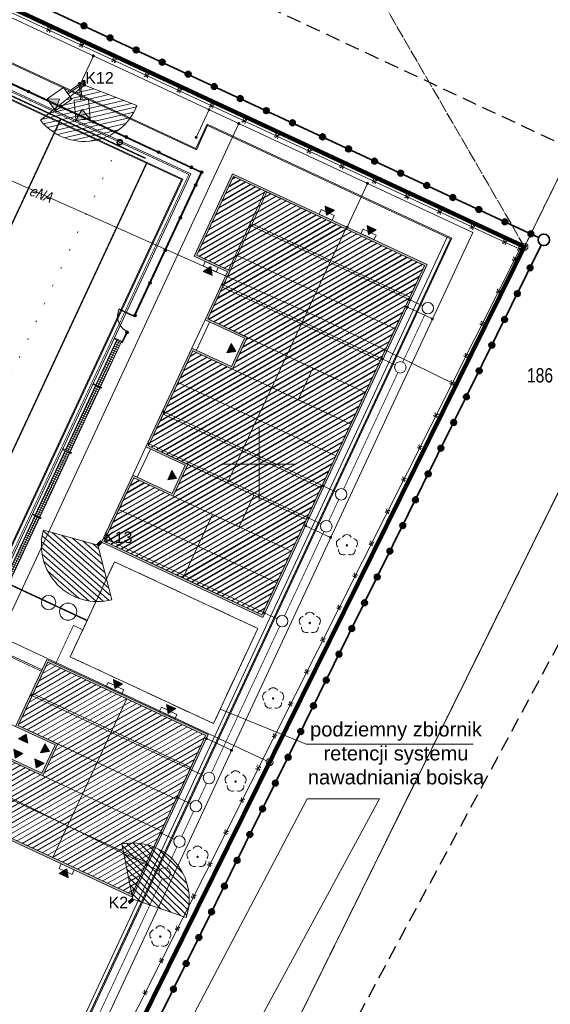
# Model space of a CAD drawing. Header units: millimetres. Extents: x -1269 to 2805, y -3872 to -312.
# Tile 6 of 19: x -1050 to -1013, y -3782 to -3714. Entities that reach past the tile are written whole.
import ezdxf
from ezdxf.enums import TextEntityAlignment as Align

# ---------------------------------------------------------------- set-up
doc = ezdxf.new("R2010")
doc.units = ezdxf.units.MM
for name, pattern in [('BORDER2', [22.225, 6.35, -3.175, 6.35, -3.175, 0, -3.175]), ('DOT', [6.35, 0, -6.35]), ('HIDDEN', [9.525, 6.35, -3.175]), ('L_0_04', [1.5, 1, -0.5]), ('L_0_45', [0.5, 0.25, -0.25]), ('L_0_52', [1, 0.75, -0.25])]:
    doc.linetypes.add(name, pattern=pattern)
doc.layers.get('0').update_dxf_attribs({"lineweight": 5})
for name, color, linetype, lineweight in [('A_boisko piłkochwyty', 62, 'Continuous', 5), ('A_boisko reflektory', 74, 'Continuous', 5), ('A_chodnik', 132, 'Continuous', 5), ('A_granica obszaru opracowania', 5, 'Continuous', 5), ('A_hidden', 132, 'HIDDEN', 5), ('A_kamery', 23, 'Continuous', 5), ('A_mapa vector', 253, 'Continuous', 5), ('A_obiekty kontenery', 152, 'Continuous', 5), ('A_obiekty kontenery opisy', 142, 'Continuous', 5), ('A_ogrodzenie 1_2m', 24, 'Continuous', 5), ('A_ogrodzenie 2_4m', 45, 'Continuous', 5), ('A_opisy', 13, 'Continuous', 5), ('A_pzt granica działki', 1, 'BORDER2', 5), ('A_wyposażenie kanalizacja', 32, 'Continuous', 5), ('A_zjazd z drogi', 7, 'Continuous', 5), ('IE_nn', 240, 'Continuous', 5), ('S-drenaż', 70, 'Continuous', 5), ('S-kd', 230, 'Continuous', 5), ('S-ks', 12, 'Continuous', 5), ('Z_UWAGI INSTALACJE WODNE', 4, 'Continuous', 5)]:
    doc.layers.add(name, color=color, linetype=linetype, lineweight=lineweight)
doc.styles.add('Arial', font='Arial.ttf')
doc.styles.get("Standard").update_dxf_attribs({"font": 'arial.ttf'})

# ---------------------------------------------------------------- blocks, each defined once
blk = doc.blocks.new('zw$9027')
at = {"layer": 'A_kamery'}
h = blk.add_hatch(dxfattribs=at)
h.set_pattern_fill('ANSI31', color=30, scale=0.1, angle=75)
h.set_pattern_definition([(120, (-454.74393, -175.43134), (-0.27496307, -0.15875), [])])
h.paths.add_polyline_path([(3.237, -2.217, 0.57735), (0.302, 3.912), (0, 0)])
at = {"layer": 'A_kamery', "color": 30}
for p, q in [((0.302, 3.912), (0, 0)), ((0, 0), (3.237, -2.217))]:
    blk.add_line(p, q, dxfattribs=at)
blk.add_lwpolyline([(0.036, -0.075), (-0.27, -0.221), (-0.341, -0.072), (-0.036, 0.075)], close=True, dxfattribs=at)
blk.add_arc((0, 0), 3.923, 325.58603, 85.58603, dxfattribs=at)
blk.add_solid([(-0.036, 0.075), (0.036, -0.075), (-0.341, -0.072), (-0.27, -0.221)], dxfattribs=at)
blk = doc.blocks.new('L_0_02_1')
at = {"color": 0}
blk.add_point((0, 0), dxfattribs=at)
blk = doc.blocks.new('L_0_02_2')
at = {"color": 0}
blk.add_point((0, 0), dxfattribs=at)
blk = doc.blocks.new('OBOP02_01')
at = {"linetype": 'Continuous', "lineweight": 18}
blk.add_hatch(color=0, dxfattribs=at).paths.add_polyline_path([(0, -0.1, 1), (0, 0.1, 1)])
at = {"color": 0, "linetype": 'Continuous', "lineweight": 18}
blk.add_circle((0, 0), 0.1, dxfattribs=at)
for centre, radius, start, end in [((0, 0.8), 0.7, 29.8459, 150.1541), ((-0.77, 0.25), 0.7, 101.6336, 222.6627), ((0.77, 0.25), 0.7, 317.3373, 78.3664), ((-0.46, -0.64), 0.71, 174.3693, 292.5572), ((0.46, -0.64), 0.71, 247.4428, 5.6307)]:
    blk.add_arc(centre, radius, start, end, dxfattribs=at)
blk = doc.blocks.new('zw$F0AB')
at = {"layer": 'A_mapa vector', "linetype": 'CONTINUOUS', "lineweight": 0}
for p, q in [((229.337, 69.047), (315.949, 244.523)), ((254.927, 142.757), (304.963, 244.523)), ((254.927, 142.757), (177.927, 178.597)), ((254.927, 142.757), (237.197, 106.887)), ((161.037, 142.347), (237.197, 106.887)), ((225.227, 82.687), (237.197, 106.887))]:
    blk.add_line(p, q, dxfattribs=at)
at = {"layer": 'A_mapa vector', "color": 8, "linetype": 'L_0_52', "lineweight": 0, "flags": 128}
for points in [[(254.927, 142.757), (195.983, 244.523)], [(195.983, 244.523), (254.927, 142.757)], [(254.927, 142.757), (278.887, 191.477)], [(266.507, 144.357), (229.337, 69.047)], [(237.197, 106.887), (254.927, 142.757)], [(225.227, 82.687), (237.197, 106.887)]]:
    blk.add_lwpolyline(points, dxfattribs=at)
at = {"layer": 'A_mapa vector', "color": 8, "linetype": 'L_0_04', "lineweight": 25, "flags": 128}
blk.add_lwpolyline([(132.437, 208.417), (272.317, 142.967), (227.227, 59.257), (127.107, 42.427), (76.327, 77.727)], close=True, dxfattribs=at)
at = {"layer": 'A_mapa vector', "color": 8, "linetype": 'L_0_45', "lineweight": 0, "flags": 128}
for points in [[(254.927, 142.757), (278.887, 191.477)], [(278.887, 191.477), (254.927, 142.757)], [(229.337, 69.047), (266.507, 144.357)], [(266.507, 144.357), (229.337, 69.047)], [(237.197, 106.887), (254.927, 142.757)], [(254.927, 142.757), (237.197, 106.887)], [(225.227, 82.687), (237.197, 106.887)], [(237.197, 106.887), (225.227, 82.687)]]:
    blk.add_lwpolyline(points, dxfattribs=at)
at = {"layer": 'A_mapa vector', "color": 8, "linetype": 'Continuous', "lineweight": 0, "flags": 128}
for points in [[(250.207, 133.129), (240.731, 137.786), (216.192, 148.682), (193.131, 157.17), (191.218, 153.205)], [(236.457, 125.117), (236.457, 130.117)], [(236.457, 125.117), (236.457, 130.117)], [(236.457, 125.117), (236.457, 130.117)], [(236.457, 125.117), (236.457, 130.117)], [(233.957, 127.617), (236.457, 127.617)], [(233.957, 127.617), (236.457, 127.617)], [(236.457, 127.617), (238.957, 127.617)], [(236.457, 127.617), (238.957, 127.617)]]:
    blk.add_lwpolyline(points, dxfattribs=at)
at = {"layer": 'A_mapa vector', "color": 8, "linetype": 'Continuous', "lineweight": 0}
for centre in [(254.927, 142.757), (237.197, 106.887)]:
    blk.add_circle(centre, 0.25, dxfattribs=at)
at = {"layer": 'A_mapa vector', "color": 8}
for p in [(254.251, 141.883), (240.731, 137.786), (250.207, 133.129), (242.576, 121.974), (239.992, 116.569), (237.439, 111.314), (234.825, 105.533), (232.176, 100.292), (229.585, 94.743)]:
    blk.add_point(p, dxfattribs=at)
at = {"layer": 'A_mapa vector', "color": 8, "linetype": 'Continuous', "yscale": 0.5, "zscale": 0.5}
for name, p, xscale, rotation in [('L_0_02_1', (254.927, 142.757), 0.4999999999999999, 243.6999999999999), ('L_0_02_1', (254.927, 142.757), 0.5, 155.04), ('L_0_02_1', (254.927, 142.757), 0.4999999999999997, 63.82), ('L_0_02_2', (237.197, 106.887), 0.5, 63.70000000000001), ('L_0_02_2', (237.197, 106.887), 0.5, 155.03), ('L_0_02_2', (237.197, 106.887), 0.5, 243.68)]:
    blk.add_blockref(name, p, dxfattribs=dict(at, xscale=xscale, rotation=rotation))
at = {"layer": 'A_mapa vector', "color": 8, "linetype": 'Continuous', "xscale": 0.5, "yscale": 0.5, "zscale": 0.5}
for p in [(242.576, 121.974), (239.992, 116.569), (237.439, 111.314), (234.825, 105.533), (232.176, 100.292), (229.585, 94.743)]:
    blk.add_blockref('OBOP02_01', p, dxfattribs=at)
at = {"layer": 'A_mapa vector', "color": 8, "style": 'Arial', "oblique": 15, "width": 0.78}
blk.add_text('eNA', height=0.75, rotation=339.8, dxfattribs=at).set_placement((220.647, 147.057), align=Align.TOP_LEFT)
at = {"layer": 'A_mapa vector', "color": 8, "style": 'Arial', "width": 0.78}
blk.add_text('186', height=1, dxfattribs=at).set_placement((255.107, 134.307), align=Align.TOP_LEFT)
blk = doc.blocks.new('zw$5BF2')
at = {"layer": 'A_obiekty kontenery opisy'}
h = blk.add_hatch(color=256, dxfattribs=at)
h.dxf.hatch_style = 1
h.paths.add_polyline_path([(-0.75, 0.5), (0, 0), (-0.75, -0.5)])
blk.add_lwpolyline([(-0.75, 0.5), (0, 0), (-0.75, -0.5)], close=True, dxfattribs=at)
blk = doc.blocks.new('zw$FF17')
at = {"layer": 'A_obiekty kontenery'}
h = blk.add_hatch(color=8, dxfattribs=at)
h.dxf.hatch_style = 1
h.paths.add_polyline_path([(-14.954, 0), (-14.954, -6.338), (-12.396, -6.338), (-12.396, -10.032), (-9.367, -10.032), (-9.367, -12.19), (-12.396, -12.19), (-12.396, -19.784), (-9.367, -19.784), (-9.367, -21.942), (-12.396, -21.942), (-12.396, -27.098), (0, -27.098), (0, 0)])
h.paths.add_polyline_path([(-14.814, -6.198), (-14.814, -0.14), (-0.14, -0.14), (-0.14, -26.958), (-12.256, -26.958), (-12.256, -22.082), (-9.227, -22.082), (-9.227, -19.644), (-12.256, -19.644), (-12.256, -12.33), (-9.227, -12.33), (-9.227, -9.892), (-12.256, -9.892), (-12.256, -6.198)], flags=16)
h = blk.add_hatch(dxfattribs=at)
h.set_pattern_fill('LINE', color=8, scale=0.1, angle=54.97819)
h.set_pattern_definition([(54.978194, (-2554.21875, 526.94464), (-0.260011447, 0.182209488), [])])
h.paths.add_polyline_path([(-12.256, -26.958), (-0.14, -26.958), (-0.14, -0.14), (-14.814, -0.14), (-14.814, -6.198), (-12.256, -6.198), (-12.256, -9.892), (-9.227, -9.892), (-9.227, -12.33), (-12.256, -12.33), (-12.256, -19.644), (-9.227, -19.644), (-9.227, -22.082), (-12.256, -22.082)])
h = blk.add_hatch(color=8, dxfattribs=at)
h.dxf.hatch_style = 1
h.paths.add_polyline_path([(-12.396, -48.568), (-12.396, -43.412), (-9.367, -43.412), (-9.367, -41.254), (-12.396, -41.254), (-12.396, -36.098), (0, -36.098), (0, -48.568)])
h.paths.add_polyline_path([(-12.256, -48.428), (-12.256, -43.552), (-9.227, -43.552), (-9.227, -41.114), (-12.256, -41.114), (-12.256, -36.238), (-0.14, -36.238), (-0.14, -48.428)], flags=16)
h = blk.add_hatch(dxfattribs=at)
h.set_pattern_fill('LINE', color=8, scale=0.1, angle=54.97819)
h.set_pattern_definition([(54.978194, (-2554.21875, 526.94464), (-0.260011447, 0.182209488), [])])
h.paths.add_polyline_path([(-0.14, -36.238), (-12.256, -36.238), (-12.256, -41.114), (-9.227, -41.114), (-9.227, -43.552), (-12.256, -43.552), (-12.256, -48.428), (-0.14, -48.428)])
at = {"layer": 'A_wyposażenie kanalizacja'}
h = blk.add_hatch(color=8, dxfattribs=at)
h.dxf.hatch_style = 1
h.paths.add_polyline_path([(-12.316, -2.682, 0.414214), (-12.371, -2.737, 2.414214)])
h = blk.add_hatch(color=8, dxfattribs=at)
h.dxf.hatch_style = 1
h.paths.add_polyline_path([(-0.08, -2.682, -0.414214), (-0.025, -2.737, -2.414214)])
h = blk.add_hatch(color=8, dxfattribs=at)
h.dxf.hatch_style = 1
h.paths.add_polyline_path([(-12.316, -7.227, 0.414214), (-12.371, -7.282, 2.414214)])
h = blk.add_hatch(color=8, dxfattribs=at)
h.dxf.hatch_style = 1
h.paths.add_polyline_path([(-0.08, -7.227, -0.414214), (-0.025, -7.282, -2.414214)])
h = blk.add_hatch(color=8, dxfattribs=at)
h.dxf.hatch_style = 1
h.paths.add_polyline_path([(-12.316, -16.979, -0.414214), (-12.261, -17.034, -2.414214)])
h = blk.add_hatch(color=8, dxfattribs=at)
h.dxf.hatch_style = 1
h.paths.add_polyline_path([(-0.08, -16.979, -0.414214), (-0.025, -17.034, -2.414214)])
h = blk.add_hatch(color=8, dxfattribs=at)
h.dxf.hatch_style = 1
h.paths.add_polyline_path([(-12.316, -19.441, -0.414214), (-12.261, -19.496, -2.414214)])
h = blk.add_hatch(color=8, dxfattribs=at)
h.dxf.hatch_style = 1
h.paths.add_polyline_path([(-0.08, -19.431, -0.414214), (-0.025, -19.486, -2.414214)])
h = blk.add_hatch(color=8, dxfattribs=at)
h.dxf.hatch_style = 1
h.paths.add_polyline_path([(-12.316, -26.715, -0.414214), (-12.261, -26.77, -2.414214)])
h = blk.add_hatch(color=8, dxfattribs=at)
h.dxf.hatch_style = 1
h.paths.add_polyline_path([(-0.08, -26.715, -0.414214), (-0.025, -26.77, -2.414214)])
h = blk.add_hatch(color=8, dxfattribs=at)
h.dxf.hatch_style = 1
h.paths.add_polyline_path([(-12.316, -38.762, -0.414214), (-12.261, -38.817, -2.414214)])
h = blk.add_hatch(color=8, dxfattribs=at)
h.dxf.hatch_style = 1
h.paths.add_polyline_path([(-0.08, -40.918, -0.414214), (-0.025, -40.973, -2.414214)])
h = blk.add_hatch(color=8, dxfattribs=at)
h.dxf.hatch_style = 1
h.paths.add_polyline_path([(-0.08, -43.641, -0.414214), (-0.025, -43.696, -2.414214)])
h = blk.add_hatch(color=8, dxfattribs=at)
h.dxf.hatch_style = 1
h.paths.add_polyline_path([(-12.316, -45.794, -0.414214), (-12.261, -45.849, -2.414214)])
h = blk.add_hatch(color=8, dxfattribs=at)
h.dxf.hatch_style = 1
h.paths.add_polyline_path([(-0.08, -46.076, -0.414214), (-0.025, -46.131, -2.414214)])
at = {"layer": 'A_obiekty kontenery', "color": 8}
blk.add_line((-13.896, -41.254), (-13.896, -43.412), dxfattribs=at)
for points in [[(-12.396, -27.098), (0, -27.098), (0, 0), (-14.954, 0), (-14.954, -6.338), (-12.396, -6.338), (-12.396, -10.032), (-9.367, -10.032), (-9.367, -12.19), (-12.396, -12.19), (-12.396, -19.784), (-9.367, -19.784), (-9.367, -21.942), (-12.396, -21.942)], [(-8.304, 0), (-7.304, 0), (-7.304, 0.35), (-8.304, 0.35)], [(-5.092, 0), (-4.092, 0), (-4.092, 0.35), (-5.092, 0.35)], [(-14.814, -0.14), (-12.376, -0.14), (-12.376, -6.198), (-14.814, -6.198)], [(-12.256, -0.14), (-6.198, -0.14), (-6.198, -2.578), (-12.256, -2.578)], [(-0.14, -0.14), (-6.198, -0.14), (-6.198, -2.578), (-0.14, -2.578)], [(-12.256, -2.578), (-6.198, -2.578), (-6.198, -5.016), (-12.256, -5.016)], [(-0.14, -2.578), (-6.198, -2.578), (-6.198, -5.016), (-0.14, -5.016)], [(-12.256, -5.016), (-6.198, -5.016), (-6.198, -7.454), (-12.256, -7.454)], [(-0.14, -5.016), (-6.198, -5.016), (-6.198, -7.454), (-0.14, -7.454)], [(-13.095, -6.338), (-14.095, -6.338), (-14.095, -6.688), (-13.095, -6.688)], [(-12.256, -7.454), (-6.198, -7.454), (-6.198, -9.892), (-12.256, -9.892)], [(-0.14, -7.454), (-6.198, -7.454), (-6.198, -9.892), (-0.14, -9.892)], [(-9.227, -9.892), (-4.169, -9.892), (-4.169, -12.33), (-9.227, -12.33)], [(-0.14, -9.892), (-6.198, -9.892), (-6.198, -12.33), (-0.14, -12.33)], [(-0.14, -12.33), (-6.198, -12.33), (-6.198, -9.892), (-0.14, -9.892)], [(-0.14, -9.892), (-4.169, -9.892), (-4.169, -12.33), (-0.14, -12.33)], [(-12.256, -12.33), (-6.198, -12.33), (-6.198, -12.33), (-12.256, -12.33)], [(-12.256, -12.33), (-6.198, -12.33), (-6.198, -14.768), (-12.256, -14.768)], [(-0.14, -12.33), (-6.198, -12.33), (-6.198, -12.33), (-0.14, -12.33)], [(-0.14, -12.33), (-6.198, -12.33), (-6.198, -14.768), (-0.14, -14.768)], [(-12.256, -14.768), (-6.198, -14.768), (-6.198, -17.206), (-12.256, -17.206)], [(-0.14, -14.768), (-6.198, -14.768), (-6.198, -17.206), (-0.14, -17.206)], [(-12.256, -17.206), (-6.198, -17.206), (-6.198, -19.644), (-12.256, -19.644)], [(-0.14, -17.206), (-6.198, -17.206), (-6.198, -19.644), (-0.14, -19.644)], [(-12.256, -19.644), (-6.198, -19.644), (-6.198, -19.644), (-12.256, -19.644)], [(-9.227, -19.644), (-4.169, -19.644), (-4.169, -22.082), (-9.227, -22.082)], [(-0.14, -19.644), (-6.198, -19.644), (-6.198, -19.644), (-0.14, -19.644)], [(-0.14, -19.644), (-4.169, -19.644), (-4.169, -22.082), (-0.14, -22.082)], [(-12.256, -22.082), (-6.198, -22.082), (-6.198, -24.52), (-12.256, -24.52)], [(-0.14, -22.082), (-6.198, -22.082), (-6.198, -24.52), (-0.14, -24.52)], [(-6.198, -24.52), (-12.256, -24.52), (-12.256, -26.958), (-6.198, -26.958)], [(-0.14, -24.52), (-6.198, -24.52), (-6.198, -26.958), (-0.14, -26.958)], [(0, -36.098), (-12.396, -36.098), (-12.396, -41.254), (-9.367, -41.254), (-9.367, -43.412), (-12.396, -43.412), (-12.396, -48.568), (0, -48.568)], [(-6.198, -36.238), (-12.256, -36.238), (-12.256, -38.676), (-6.198, -38.676)], [(-0.14, -36.238), (-12.256, -36.238), (-12.256, -41.114), (-9.227, -41.114), (-9.227, -43.552), (-12.256, -43.552), (-12.256, -48.428), (-0.14, -48.428)], [(-7.854, -36.098), (-6.654, -36.098), (-6.654, -35.748), (-7.854, -35.748)], [(-0.14, -36.238), (-6.198, -36.238), (-6.198, -38.676), (-0.14, -38.676)], [(-3.769, -36.098), (-2.569, -36.098), (-2.569, -35.748), (-3.769, -35.748)], [(-6.198, -38.676), (-12.256, -38.676), (-12.256, -41.114), (-6.198, -41.114)], [(-0.14, -38.676), (-6.198, -38.676), (-6.198, -41.114), (-0.14, -41.114)], [(-9.227, -41.114), (-6.198, -41.114), (-6.198, -43.552), (-9.227, -43.552)], [(-0.14, -41.114), (-6.198, -41.114), (-6.198, -43.552), (-0.14, -43.552)], [(-13.746, -45.412), (-12.546, -45.412), (-12.546, -43.412), (-13.746, -43.412)], [(-12.256, -43.552), (-6.198, -43.552), (-6.198, -45.99), (-12.256, -45.99)], [(-0.14, -43.552), (-6.198, -43.552), (-6.198, -45.99), (-0.14, -45.99)], [(-12.256, -45.99), (-6.198, -45.99), (-6.198, -45.99), (-12.256, -45.99)], [(-12.256, -45.99), (-6.198, -45.99), (-6.198, -48.428), (-12.256, -48.428)], [(-0.14, -45.99), (-6.198, -45.99), (-6.198, -45.99), (-0.14, -45.99)], [(-0.14, -45.99), (-6.198, -45.99), (-6.198, -48.428), (-0.14, -48.428)], [(-10.537, -48.568), (-11.537, -48.568), (-11.537, -48.918), (-10.537, -48.918)], [(-4.479, -48.568), (-5.479, -48.568), (-5.479, -48.918), (-4.479, -48.918)]]:
    blk.add_lwpolyline(points, close=True, dxfattribs=at)
for points in [[(-12.256, -26.958), (-0.14, -26.958), (-0.14, -0.14), (-14.814, -0.14), (-14.814, -6.198), (-12.256, -6.198), (-12.256, -9.892), (-9.227, -9.892), (-9.227, -12.33), (-12.256, -12.33), (-12.256, -19.644), (-9.227, -19.644), (-9.227, -22.082), (-12.256, -22.082), (-12.256, -26.958)], [(-12.396, -12.19), (-12.396, -10.032)], [(-12.046, -12.19), (-12.046, -10.032)], [(-12.396, -21.942), (-12.396, -19.784)], [(-12.046, -21.942), (-12.046, -19.784)], [(-12.396, -41.254), (-13.896, -41.254), (-13.896, -43.412), (-12.396, -43.412)], [(-13.746, -45.412), (-13.146, -43.412), (-12.546, -45.412)]]:
    blk.add_lwpolyline(points, dxfattribs=at)
at = {"layer": 'A_wyposażenie kanalizacja', "color": 8}
for centre in [(-12.316, -2.737), (-0.08, -2.737), (-12.316, -7.282), (-0.08, -7.282), (-12.316, -17.034), (-0.08, -17.034), (-12.316, -19.496), (-0.08, -19.486), (-12.316, -26.77), (-0.08, -26.77), (-12.316, -38.817), (-0.08, -40.973), (-0.08, -43.696), (-12.316, -45.849), (-0.08, -46.131)]:
    blk.add_circle(centre, 0.055, dxfattribs=at)
at = {"layer": 'A_obiekty kontenery', "color": 8}
for p, xscale, yscale, zscale, rotation in [((-7.804, 0.16), 0.7000000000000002, 0.7000000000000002, 0.7000000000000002, 269.9999999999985), ((-4.592, 0.16), 0.7000000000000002, 0.7000000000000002, 0.7000000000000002, 269.9999999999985), ((-13.595, -6.498), 0.7000000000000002, 0.7000000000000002, 0.7000000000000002, 89.99999999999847), ((-9.527, -11.111), 0.7000000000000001, 0.7000000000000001, 0.7000000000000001, 359.9999999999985), ((-9.527, -20.863), 0.7000000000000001, 0.7000000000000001, 0.7000000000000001, 359.9999999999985), ((-7.254, -35.938), 0.7000000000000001, 0.7000000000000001, 0.7000000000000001, 269.9999999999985), ((-3.169, -35.938), 0.7000000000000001, 0.7000000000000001, 0.7000000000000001, 269.9999999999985), ((-11.5, -41.414), 0.7000000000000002, 0.7000000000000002, 0.7000000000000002, 89.99999999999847), ((-9.527, -41.833), 0.7000000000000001, 0.7000000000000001, 0.7000000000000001, 359.9999999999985), ((-11.5, -43.252), 0.7000000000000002, 0.7000000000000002, 0.7000000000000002, 269.9999999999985), ((-9.877, -43.252), 0.7000000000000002, 0.7000000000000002, 0.7000000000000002, 269.9999999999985), ((-11.037, -48.728), 0.7000000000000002, 0.7000000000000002, 0.7000000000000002, 89.99999999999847), ((-4.979, -48.728), 0.7000000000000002, 0.7000000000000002, 0.7000000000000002, 89.99999999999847)]:
    blk.add_blockref('zw$5BF2', p, dxfattribs=dict(at, xscale=xscale, yscale=yscale, zscale=zscale, rotation=rotation))
blk = doc.blocks.new('zw$83E')
at = {"layer": 'Z_UWAGI INSTALACJE WODNE', "linetype": 'DOT', "ltscale": 0.2}
for q in [(19.087, 40.972), (-40.972, 19.087)]:
    blk.add_line((0, 0), q, dxfattribs=at)
at = {"layer": 'Z_UWAGI INSTALACJE WODNE'}
for radius in [0.2, 0.15]:
    blk.add_circle((0, 0), radius, dxfattribs=at)
blk = doc.blocks.new('zw$B4C7')
at = {"layer": 'Z_UWAGI INSTALACJE WODNE', "color": 8}
for points in [[(-87.146, 39.571), (0.604, -1.308), (-25.686, -57.744), (-113.437, -16.866)], [(-9.746, -35.837), (-14.458, -33.642)]]:
    blk.add_lwpolyline(points, dxfattribs=at)
at = {"layer": 'Z_UWAGI INSTALACJE WODNE', "color": 8, "linetype": 'L_0_45', "ltscale": 2}
for points in [[(-87.189, 39.48, 0.05, 0.05, 0), (0.472, -1.356, 0, 0, 0)], [(0.472, -1.356, 0.05, 0.05, 0), (-25.735, -57.611, 0.05, 0.05, 0), (-113.395, -16.775, 0, 0, 0)], [(-8.793, -35.396, 0.05, 0.05, 0), (-7.556, -32.742, 0.05, 0.05, 0), (-6.905, -33.045, 0.05, 0.05, 0)], [(-9.788, -35.928, 0.05, 0.05, 0), (-14.591, -33.69, 0.05, 0.05, 0)]]:
    blk.add_lwpolyline(points, format="xyseb", dxfattribs=at)
at = {"layer": 'Z_UWAGI INSTALACJE WODNE', "color": 8, "xscale": -1, "rotation": 130.0436116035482}
blk.add_blockref('zw$83E', (-4.337, 0.884), dxfattribs=at)
blk = doc.blocks.new('zw$72B4')
at = {"layer": 'A_ogrodzenie 2_4m'}
for p, q in [((0.05, -0.05), (-0.05, 0.05)), ((-0.05, -0.05), (0.05, 0.05))]:
    blk.add_line(p, q, dxfattribs=at)
at = {"layer": 'A_ogrodzenie 2_4m', "linetype": 'HIDDEN', "ltscale": 0.01}
blk.add_lwpolyline([(-0.12, 0.12), (-0.12, -0.12), (0.12, -0.12), (0.12, 0.12)], close=True, dxfattribs=at)
at = {"layer": 'A_ogrodzenie 2_4m'}
blk.add_lwpolyline([(-0.05, 0.05), (-0.05, -0.05), (0.05, -0.05), (0.05, 0.05)], close=True, dxfattribs=at)
blk = doc.blocks.new('zw$4BF9')
at = {"layer": 'A_ogrodzenie 2_4m'}
blk.add_lwpolyline([(11.145, 8.054), (11.145, 8.054), (-89.687, 55.026), (-87.993, 59.248), (-87.56, 60.239), (-75.488, 90.173), (-59.845, 129.157), (-17.974, 109.652), (59.053, 73.799), (29.362, 14.847), (23.382, 7.169)], dxfattribs=at)
for p, rotation in [((26.276, 89.055), 335.0401087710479), ((28.542, 88), 335.0401087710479), ((30.809, 86.945), 335.0401087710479), ((33.076, 85.89), 335.0401087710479), ((35.342, 84.835), 335.0401087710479), ((37.609, 83.78), 335.0401087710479), ((39.875, 82.725), 335.0401087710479), ((42.142, 81.67), 335.0401087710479), ((44.408, 80.615), 335.0401087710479), ((46.675, 79.56), 335.0401087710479), ((48.941, 78.505), 335.0401087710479), ((51.208, 77.451), 335.0401087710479), ((53.474, 76.396), 335.0401087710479), ((55.741, 75.341), 335.0401087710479), ((58.007, 74.286), 335.0401087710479), ((59.053, 73.799), 335.0401087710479), ((58.703, 73.104), 63.26799960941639), ((57.578, 70.871), 63.26799960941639), ((56.454, 68.638), 63.26799960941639), ((55.329, 66.406), 63.26799960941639), ((54.352, 64.492), 63.26799960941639), ((53.228, 62.259), 63.26799960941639), ((52.103, 60.026), 63.26799960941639), ((50.979, 57.793), 63.26799960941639), ((49.854, 55.561), 63.26799960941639), ((48.73, 53.328), 63.26799960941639), ((47.605, 51.095), 63.26799960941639), ((46.481, 48.862), 63.26799960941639), ((45.356, 46.629), 63.26799960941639), ((44.231, 44.397), 63.26799960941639), ((43.107, 42.164), 63.26799960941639), ((41.982, 39.931), 63.26799960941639), ((40.858, 37.698), 63.26799960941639), ((39.733, 35.465), 63.26799960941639), ((38.609, 33.233), 63.26799960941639), ((37.484, 31), 63.26799960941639), ((37.484, 31), 63.26799960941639), ((36.36, 28.767), 63.26799960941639), ((35.235, 26.534), 63.26799960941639), ((34.111, 24.301), 63.26799960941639), ((32.986, 22.069), 63.26799960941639)]:
    blk.add_blockref('zw$72B4', p, dxfattribs=dict(at, rotation=rotation))
blk = doc.blocks.new('zw$BBFF')
at = {"layer": 'A_boisko piłkochwyty'}
for p, q in [((0.1, 0.03), (0.6, 0.03)), ((0.6, 0.03), (0.6, -0.03)), ((0.6, -0.03), (0.1, -0.03))]:
    blk.add_line(p, q, dxfattribs=at)
blk.add_lwpolyline([(0, -0.03), (0.1, -0.03), (0.1, 0.03), (0, 0.03)], close=True, dxfattribs=at)
blk = doc.blocks.new('zw$F226')
at = {"layer": 'A_boisko piłkochwyty'}
h = blk.add_hatch(dxfattribs=at)
h.set_pattern_fill('NET', color=8, scale=0.05)
h.set_pattern_definition([(0, (-314.03829, 165.81543), (0, -0.15875), []), (270, (-314.03829, 165.81543), (-0.15875, 0), [])])
h.paths.add_polyline_path([(0.35, 18.47), (0.35, 15.03), (0, 15.03), (0, 18.47)])
h = blk.add_hatch(dxfattribs=at)
h.set_pattern_fill('NET', color=8, scale=0.05)
h.set_pattern_definition([(0, (-314.03829, 160.81543), (0, -0.15875), []), (270, (-314.03829, 160.81543), (-0.15875, 0), [])])
h.paths.add_polyline_path([(0.35, 14.97), (0.35, 10.03), (0, 10.03), (0, 14.97)])
h = blk.add_hatch(dxfattribs=at)
h.set_pattern_fill('NET', color=8, scale=0.05)
h.set_pattern_definition([(0, (-314.03829, 155.81543), (0, -0.15875), []), (270, (-314.03829, 155.81543), (-0.15875, 0), [])])
h.paths.add_polyline_path([(0.35, 9.97), (0.35, 5.03), (0, 5.03), (0, 9.97)])
h = blk.add_hatch(dxfattribs=at)
h.set_pattern_fill('NET', color=8, scale=0.05)
h.set_pattern_definition([(0, (-314.03829, 150.81543), (0, -0.15875), []), (270, (-314.03829, 150.81543), (-0.15875, 0), [])])
h.paths.add_polyline_path([(0.35, 4.97), (0.35, 0.03), (0, 0.03), (0, 4.97)])
at = {"layer": 'A_boisko piłkochwyty', "color": 8}
for p, q in [((0, 15.03), (0, 18.47)), ((0.35, 15.03), (0.35, 18.47)), ((0, 10.03), (0, 14.97)), ((0.35, 10.03), (0.35, 14.97)), ((0, 5.03), (0, 9.97)), ((0.35, 5.03), (0.35, 9.97)), ((0, 0.03), (0, 4.97)), ((0.35, 0.03), (0.35, 4.97))]:
    blk.add_line(p, q, dxfattribs=at)
for p in [(-0.1, 18.5), (-0.1, 15), (-0.1, 10), (-0.1, 5), (-0.1, 0)]:
    blk.add_blockref('zw$BBFF', p, dxfattribs=at)
blk = doc.blocks.new('zw$CE70')
at = {"layer": 'A_boisko reflektory'}
h = blk.add_hatch(color=256, dxfattribs=at)
h.dxf.hatch_style = 1
h.paths.add_polyline_path([(-0.875, 1.516), (-0.792, 2.372), (-1.658, 1.872)])
h = blk.add_hatch(color=256, dxfattribs=at)
h.dxf.hatch_style = 1
h.paths.add_polyline_path([(0.875, 1.516), (1.658, 1.872), (0.792, 2.372)])
for p, q in [((-0.114, 0.097), (-0.568, 0.884)), ((-0.027, 0.147), (-0.482, 0.934)), ((0.027, 0.147), (0.482, 0.934)), ((0.114, 0.097), (0.568, 0.884))]:
    blk.add_line(p, q, dxfattribs=at)
for points in [[(-1.658, 1.872), (-0.792, 2.372), (-0.092, 1.159), (-0.958, 0.659)], [(1.658, 1.872), (0.792, 2.372), (0.092, 1.159), (0.958, 0.659)]]:
    blk.add_lwpolyline(points, close=True, dxfattribs=at)
for points in [[(-1.658, 1.872), (-0.875, 1.516), (-0.792, 2.372)], [(0.792, 2.372), (0.875, 1.516), (1.658, 1.872)]]:
    blk.add_lwpolyline(points, dxfattribs=at)
blk.add_circle((0, 0), 0.15, dxfattribs=at)
blk = doc.blocks.new('zw$B760')
at = {"layer": 'A_ogrodzenie 1_2m'}
h = blk.add_hatch(color=256, dxfattribs=at)
h.dxf.hatch_style = 1
edge = h.paths.add_edge_path()
edge.add_ellipse((0, 0), major_axis=(0.1, 0), ratio=1, start_angle=0, end_angle=360)
blk.add_circle((0, 0), 0.1, dxfattribs=at)
blk = doc.blocks.new('zw$7FD1')
at = {"layer": 'A_ogrodzenie 1_2m'}
for p, q in [((7.548, 9.193), (-27.17, 25.366)), ((7.455, 9.159), (-27.263, 25.332)), ((7.495, 9.173), (-27.223, 25.346)), ((2.81, -0.812), (7.455, 9.159)), ((2.837, -0.825), (7.495, 9.173)), ((2.873, -0.842), (7.548, 9.193)), ((1.978, -2.598), (2.282, -1.946)), ((2.005, -2.611), (2.29, -2)), ((2.041, -2.628), (2.326, -2.017))]:
    blk.add_line(p, q, dxfattribs=at)
blk.add_lwpolyline([(1.785, -0.335), (1.769, -0.372), (2.856, -0.878), (2.873, -0.842)], close=True, dxfattribs=at)
blk.add_arc((2.873, -0.842), 1.2, 155.02181, 245.02181, dxfattribs=at)
for p in [(-4.535, 14.799), (-2.269, 13.743), (-0.003, 12.688), (2.264, 11.632), (4.53, 10.576), (6.796, 9.521), (7.521, 9.183), (7.099, 8.276), (6.043, 6.01), (4.988, 3.744), (3.932, 1.478), (2.876, -0.788)]:
    blk.add_blockref('zw$B760', p, dxfattribs=at)
at = {"layer": 'A_ogrodzenie 1_2m', "xscale": -1, "rotation": 130.0436116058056}
blk.add_blockref('zw$B760', (2.327, -1.967), dxfattribs=at)
blk = doc.blocks.new('zw$C14F')
at = {"layer": 'S-drenaż', "color": 8, "const_width": 0.1}
for points in [[(-26.36, 6.144), (-113.664, 46.814)], [(-30.435, -26.016), (-126.701, 18.829)], [(-58.252, -46.894), (-32.263, 8.894)], [(-52.167, -49.729), (-26.263, 5.878)]]:
    blk.add_lwpolyline(points, dxfattribs=at)
at = {"layer": 'S-drenaż', "color": 8, "ltscale": 0.2}
blk.add_lwpolyline([(-21.643, -33.192), (-31.614, -28.547), (-28.529, -21.925), (-18.558, -26.57)], close=True, dxfattribs=at)
at = {"layer": 'S-drenaż', "color": 8}
for centre, radius in [((-33.118, -24.766), 0.5), ((-31.759, -25.399), 0.6)]:
    blk.add_circle(centre, radius, dxfattribs=at)
blk = doc.blocks.new('zw$8536')
at = {"layer": 'S-ks', "color": 8, "const_width": 0.05}
for points in [[(-19.077, 1.482), (-7.987, -3.688)], [(-20.996, -2.638), (-9.905, -7.805)], [(-7.987, -3.688), (-7.08, -4.11)], [(-8.467, -8.034), (-6.887, -4.642)], [(-9.905, -7.805), (-8.998, -8.228)], [(-12.585, -16.874), (-8.805, -8.759)], [(-25.114, -11.478), (-14.023, -16.645)], [(-26.154, -13.71), (-15.058, -18.868)], [(-14.023, -16.645), (-13.116, -17.067)], [(-13.62, -19.097), (-12.923, -17.599)], [(-15.058, -18.868), (-14.152, -19.29)], [(-16.696, -25.699), (-13.958, -19.822)], [(-29.225, -20.303), (-18.134, -25.47)], [(-18.134, -25.47), (-17.227, -25.892)], [(-21.783, -36.619), (-17.034, -26.424)], [(-21.783, -36.619), (-17.034, -26.424)], [(-34.313, -31.224), (-23.221, -36.391)], [(-23.221, -36.391), (-22.315, -36.813)], [(-26.31, -43.021), (-37.282, -37.598)], [(-22.694, -38.574), (-22.121, -37.345)], [(-22.694, -38.574), (-22.121, -37.345)], [(-24.132, -38.345), (-23.225, -38.767)], [(-23.031, -39.299), (-23.844, -41.042)], [(-23.844, -41.042), (-23.031, -39.299)], [(-23.844, -41.042), (-23.031, -39.299)], [(-25.282, -40.814), (-24.375, -41.236)], [(-24.872, -43.249), (-24.181, -41.767)], [(-24.872, -43.249), (-24.181, -41.767)], [(-24.181, -41.767), (-24.872, -43.249)], [(-26.31, -43.021), (-25.403, -43.443)], [(-31.884, -58.302), (-25.21, -43.974)]]:
    blk.add_lwpolyline(points, dxfattribs=at)
at = {"layer": 'S-ks', "color": 8}
for centre in [(-6.718, -4.279), (-8.636, -8.396), (-12.754, -17.236), (-13.789, -19.459), (-16.865, -26.061), (-21.952, -36.982), (-22.863, -38.936), (-24.012, -41.405), (-25.041, -43.612)]:
    blk.add_circle(centre, 0.4, dxfattribs=at)
blk = doc.blocks.new('zw$CD52')
at = {"layer": 'S-kd', "color": 8}
blk.add_lwpolyline([(-35.013, -62.958), (-5.378, 0.657), (-5.152, 0.551), (-34.786, -63.063)], close=True, dxfattribs=at)
blk = doc.blocks.new('zw$354D')
at = {"layer": 'A_granica obszaru opracowania', "linetype": 'Continuous', "lineweight": 35}
h = blk.add_hatch(color=5, dxfattribs=at)
h.dxf.hatch_style = 1
edge = h.paths.add_edge_path()
edge.add_ellipse((0, 0), major_axis=(20, 0), ratio=1, start_angle=0, end_angle=360)
at = {"layer": 'A_granica obszaru opracowania', "color": 5, "linetype": 'Continuous', "lineweight": 35}
blk.add_circle((0, 0), 20, dxfattribs=at)

msp = doc.modelspace()

# ---------------------------------------------------------------- block references
at = {"layer": 'A_kamery', "rotation": 253.0622824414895}
msp.add_blockref('zw$9027', (-1045.096, -3718.268), dxfattribs=at)

# ---------------------------------------------------------------- texts
at = {"layer": 'A_kamery', "insert": (-1044.046, -3717.768), "char_height": 0.8, "width": 2.67513, "attachment_point": 5}
msp.add_mtext('K12', dxfattribs=at)

# ---------------------------------------------------------------- next in the draw order: block references
at = {"layer": 'A_mapa vector'}
msp.add_blockref('zw$F0AB', (-1269.4, -3872.276), dxfattribs=at)

# ---------------------------------------------------------------- next in the draw order: hatches: boundary and pattern name
at = {"layer": 'A_obiekty kontenery'}
h = msp.add_hatch(color=256, dxfattribs=at)
h.dxf.hatch_style = 1
h.paths.add_polyline_path([(-1034.785, -3724.442), (-1037.461, -3730.187), (-1035.143, -3731.267), (-1036.703, -3734.616), (-1033.957, -3735.895), (-1034.868, -3737.851), (-1037.614, -3736.572), (-1040.821, -3743.456), (-1038.075, -3744.735), (-1038.986, -3746.691), (-1041.732, -3745.412), (-1043.909, -3750.086), (-1032.672, -3755.32), (-1021.23, -3730.757)])
h.paths.add_polyline_path([(-1037.275, -3730.119), (-1034.717, -3724.628), (-1021.416, -3730.824), (-1032.74, -3755.134), (-1043.723, -3750.018), (-1041.664, -3745.598), (-1038.918, -3746.877), (-1037.889, -3744.667), (-1040.635, -3743.388), (-1037.546, -3736.758), (-1034.8, -3738.037), (-1033.771, -3735.827), (-1036.517, -3734.548), (-1034.957, -3731.199)], flags=16)
h = msp.add_hatch(dxfattribs=at)
h.set_pattern_fill('LINE', color=256, scale=0.1, angle=30)
h.set_pattern_definition([(30, (-3114.03407, -2174.51943), (-0.15875, 0.274963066), [])])
h.paths.add_polyline_path([(-1043.723, -3750.018), (-1032.74, -3755.134), (-1021.416, -3730.824), (-1034.717, -3724.628), (-1037.275, -3730.119), (-1034.957, -3731.199), (-1036.517, -3734.548), (-1033.771, -3735.827), (-1034.8, -3738.037), (-1037.546, -3736.758), (-1040.635, -3743.388), (-1037.889, -3744.667), (-1038.918, -3746.877), (-1041.664, -3745.598)])

# ---------------------------------------------------------------- next in the draw order: linework, layer by layer
at = {"layer": 'A_chodnik'}
for points in [[(-1059.577, -3801.077), (-1062.583, -3795.312), (-1163.233, -3748.425), (-1159.326, -3738.808), (-1146.163, -3710.551), (-1147.704, -3709.833), (-1145.947, -3706.062), (-1144.406, -3706.78), (-1131.4, -3678.861), (-1095.839, -3695.427), (-1094.876, -3693.36), (-1069.767, -3705.057), (-1070.73, -3707.124), (-1037.345, -3722.676), (-1036.559, -3720.99), (-1019.518, -3728.929), (-1050.275, -3794.953), (-1049.901, -3796.031)], [(-1130.277, -3681.943), (-1156.086, -3737.347), (-1064.061, -3780.216), (-1038.252, -3724.813)], [(-1130.247, -3682.023), (-1156.006, -3737.318), (-1064.09, -3780.136), (-1038.332, -3724.842), (-1130.247, -3682.023)]]:
    msp.add_lwpolyline(points, close=True, dxfattribs=at)
msp.add_lwpolyline([(-1144.367, -3706.886), (-1131.361, -3678.967), (-1095.8, -3695.533), (-1094.838, -3693.466), (-1069.873, -3705.096), (-1070.836, -3707.162), (-1037.306, -3722.782), (-1036.521, -3721.096), (-1019.624, -3728.967), (-1050.361, -3794.949), (-1049.972, -3796.068)], dxfattribs=at)
at = {"layer": 'A_granica obszaru opracowania', "color": 5, "linetype": 'Continuous', "lineweight": 35}
for points in [[(-1133.792, -3672.861), (-1091.05, -3692.772), (-1013.485, -3728.875)], [(-1013.3, -3729.402), (-1043.159, -3789.795)]]:
    msp.add_lwpolyline(points, dxfattribs=at)
msp.add_circle((-1013.122, -3729.044), 0.4, dxfattribs=at)
at = {"layer": 'A_hidden', "ltscale": 0.2}
msp.add_lwpolyline([(-1036.115, -3762.71), (-1046.086, -3758.065), (-1043.002, -3751.443), (-1033.03, -3756.088)], close=True, dxfattribs=at)
at = {"layer": 'A_obiekty kontenery'}
for points in [[(-1043.909, -3750.086), (-1032.672, -3755.32), (-1021.23, -3730.757), (-1034.785, -3724.442), (-1037.461, -3730.187), (-1035.143, -3731.267), (-1036.703, -3734.616), (-1033.957, -3735.895), (-1034.868, -3737.851), (-1037.614, -3736.572), (-1040.821, -3743.456), (-1038.075, -3744.735), (-1038.986, -3746.691), (-1041.732, -3745.412)], [(-1021.416, -3730.824), (-1026.907, -3728.266), (-1027.937, -3730.476), (-1022.445, -3733.034)]]:
    msp.add_lwpolyline(points, close=True, dxfattribs=at)
msp.add_lwpolyline([(-1043.723, -3750.018), (-1032.74, -3755.134), (-1021.416, -3730.824), (-1034.717, -3724.628), (-1037.275, -3730.119), (-1034.957, -3731.199), (-1036.517, -3734.548), (-1033.771, -3735.827), (-1034.8, -3738.037), (-1037.546, -3736.758), (-1040.635, -3743.388), (-1037.889, -3744.667), (-1038.918, -3746.877), (-1041.664, -3745.598), (-1043.723, -3750.018)], dxfattribs=at)
at = {"layer": 'A_ogrodzenie 2_4m'}
msp.add_lwpolyline([(-1062.707, -3795.442), (-1062.707, -3795.442), (-1163.539, -3748.47), (-1161.844, -3744.248), (-1161.411, -3743.257), (-1149.339, -3713.323), (-1133.697, -3674.34), (-1091.826, -3693.845), (-1014.798, -3729.698), (-1044.489, -3788.649), (-1050.47, -3796.328)], dxfattribs=at)
msp.add_lwpolyline([(-1062.707, -3795.442), (-1062.707, -3795.442), (-1163.539, -3748.47), (-1161.844, -3744.248), (-1161.411, -3743.257), (-1149.339, -3713.323), (-1133.697, -3674.34), (-1091.826, -3693.845), (-1014.798, -3729.698), (-1044.489, -3788.649), (-1050.47, -3796.328)], dxfattribs=at)
at = {"layer": 'A_ogrodzenie 2_4m', "linetype": 'HIDDEN', "ltscale": 0.01}
msp.add_lwpolyline([(-1024.969, -3724.832), (-1025.07, -3725.049), (-1024.852, -3725.15), (-1024.751, -3724.933)], close=True, dxfattribs=at)
at = {"layer": 'A_opisy'}
msp.add_lwpolyline([(-1018.032, -3764.146), (-1029.66, -3764.146), (-1035.652, -3761.716)], dxfattribs=at)
at = {"layer": 'A_pzt granica działki', "ltscale": 0.2, "const_width": 0.3}
msp.add_lwpolyline([(-1133.632, -3674.038), (-1091.472, -3693.678), (-1014.472, -3729.518), (-1032.202, -3765.388), (-1044.172, -3789.588), (-1049.972, -3796.068), (-1059.752, -3801.168), (-1151.452, -3817.558), (-1184.252, -3795.418)], close=True, dxfattribs=at)
at = {"layer": 'A_zjazd z drogi'}
msp.add_line((-1029.597, -3767.939), (-1024.548, -3767.939), dxfattribs=at)
for points in [[(-1029.597, -3767.939), (-1041.858, -3791.252), (-1044.005, -3794.395), (-1047.567, -3797.642), (-1052.386, -3800.523), (-1060.295, -3803.849), (-1075.826, -3807.411), (-1115.815, -3814.299), (-1132.533, -3816.784), (-1141.112, -3818.01), (-1145.675, -3819.338), (-1151.531, -3822.334), (-1156.536, -3825.569), (-1160.553, -3829.109), (-1164.026, -3833.297), (-1167.839, -3839.017), (-1170.223, -3843.75)], [(-1170.223, -3843.75), (-1165.899, -3843.75), (-1164.128, -3840.345), (-1160.451, -3835.34), (-1155.889, -3830.403), (-1152.688, -3827.645), (-1148.126, -3824.922), (-1143.359, -3822.947), (-1138.831, -3821.687), (-1121.161, -3818.963), (-1096.102, -3814.674), (-1073.325, -3810.622), (-1062.055, -3808.443), (-1056.642, -3806.502), (-1050.82, -3803.983), (-1044.691, -3800.68), (-1041.729, -3798.127), (-1039.108, -3794.756), (-1031.958, -3781.614), (-1024.548, -3767.939)]]:
    msp.add_lwpolyline(points, dxfattribs=at)
at = {"layer": 'IE_nn'}
for p, q in [((-1130.853, -3676.029), (-1018.071, -3728.524)), ((-1045.404, -3718.237), (-1044.472, -3716.235)), ((-1037.321, -3721.915), (-1036.422, -3719.982)), ((-1062.705, -3781.822), (-1034.347, -3720.948)), ((-1026.809, -3728.157), (-1025.392, -3725.116)), ((-1047.997, -3792.764), (-1018.071, -3728.524)), ((-1022.618, -3733.736), (-1020.877, -3734.547)), ((-1029.7, -3748.939), (-1027.959, -3749.75)), ((-1036.602, -3763.755), (-1034.861, -3764.566))]:
    msp.add_line(p, q, dxfattribs=at)
at = {"layer": 'IE_nn', "const_width": 0.1}
for points in [[(-1044.522, -3716.235, 1), (-1044.422, -3716.235, 1)], [(-1045.454, -3718.237, 1), (-1045.354, -3718.237, 1)], [(-1036.472, -3719.982, 1), (-1036.372, -3719.982, 1)], [(-1034.397, -3720.948, 1), (-1034.297, -3720.948, 1)], [(-1037.371, -3721.915, 1), (-1037.271, -3721.915, 1)], [(-1025.442, -3725.116, 1), (-1025.342, -3725.116, 1)], [(-1026.859, -3728.157, 1), (-1026.759, -3728.157, 1)], [(-1022.668, -3733.736, 1), (-1022.568, -3733.736, 1)], [(-1020.927, -3734.547, 1), (-1020.827, -3734.547, 1)], [(-1029.75, -3748.939, 1), (-1029.65, -3748.939, 1)], [(-1028.009, -3749.75, 1), (-1027.909, -3749.75, 1)], [(-1036.652, -3763.755, 1), (-1036.552, -3763.755, 1)], [(-1034.911, -3764.566, 1), (-1034.811, -3764.566, 1)]]:
    msp.add_lwpolyline(points, format="xyb", close=True, dxfattribs=at)

# ---------------------------------------------------------------- next in the draw order: block references
at = {"layer": 'A_boisko piłkochwyty', "xscale": -1, "rotation": 335.0218058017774}
msp.add_blockref('zw$F226', (-1050.332, -3752.899), dxfattribs=at)
at = {"layer": 'A_boisko reflektory', "xscale": -1, "rotation": 155.0218058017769}
msp.add_blockref('zw$CE70', (-1045.404, -3718.237), dxfattribs=at)
at = {"layer": 'A_granica obszaru opracowania'}
for p, xscale, yscale, zscale, rotation in [((-1045.127, -3714.143), 0.01, 0.01, 0.01, 169.6385873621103), ((-1043.314, -3714.987), 0.01, 0.01, 0.01, 169.6385873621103), ((-1041.501, -3715.831), 0.01, 0.01, 0.01, 169.6385873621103), ((-1039.687, -3716.675), 0.01, 0.01, 0.01, 169.6385873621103), ((-1037.874, -3717.519), 0.01, 0.01, 0.01, 169.6385873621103), ((-1036.061, -3718.364), 0.01, 0.01, 0.01, 169.6385873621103), ((-1034.248, -3719.208), 0.01, 0.01, 0.01, 169.6385873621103), ((-1032.435, -3720.052), 0.01, 0.01, 0.01, 169.6385873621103), ((-1030.622, -3720.896), 0.01, 0.01, 0.01, 169.6385873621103), ((-1028.522, -3721.874), 0.01, 0.01, 0.01, 169.6385873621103), ((-1026.709, -3722.718), 0.01, 0.01, 0.01, 169.6385873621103), ((-1024.896, -3723.562), 0.01, 0.01, 0.01, 169.6385873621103), ((-1023.083, -3724.406), 0.01, 0.01, 0.01, 169.6385873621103), ((-1021.269, -3725.251), 0.01, 0.01, 0.01, 169.6385873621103), ((-1019.456, -3726.095), 0.01, 0.01, 0.01, 169.6385873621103), ((-1017.643, -3726.939), 0.01, 0.01, 0.01, 169.6385873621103), ((-1015.83, -3727.783), 0.01, 0.01, 0.01, 169.6385873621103), ((-1014.017, -3728.627), 0.01, 0.01, 0.01, 169.6385873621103), ((-1014.075, -3730.995), 0.01000000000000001, 0.01000000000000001, 0.01000000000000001, 78.28667023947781), ((-1014.962, -3732.788), 0.01000000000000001, 0.01000000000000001, 0.01000000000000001, 78.28667023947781), ((-1015.848, -3734.58), 0.01000000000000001, 0.01000000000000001, 0.01000000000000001, 78.28667023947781), ((-1016.735, -3736.373), 0.01000000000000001, 0.01000000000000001, 0.01000000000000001, 78.28667023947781), ((-1017.622, -3738.166), 0.01000000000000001, 0.01000000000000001, 0.01000000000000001, 78.28667023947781), ((-1018.508, -3739.959), 0.01000000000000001, 0.01000000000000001, 0.01000000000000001, 78.28667023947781), ((-1019.395, -3741.751), 0.01000000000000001, 0.01000000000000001, 0.01000000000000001, 78.28667023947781), ((-1020.282, -3743.544), 0.01000000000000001, 0.01000000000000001, 0.01000000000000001, 78.28667023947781), ((-1021.169, -3745.337), 0.01000000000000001, 0.01000000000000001, 0.01000000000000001, 78.28667023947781), ((-1022.055, -3747.129), 0.01000000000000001, 0.01000000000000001, 0.01000000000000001, 78.28667023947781), ((-1022.942, -3748.922), 0.01000000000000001, 0.01000000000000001, 0.01000000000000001, 78.28667023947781), ((-1023.829, -3750.715), 0.01000000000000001, 0.01000000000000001, 0.01000000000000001, 78.28667023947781), ((-1024.715, -3752.507), 0.01000000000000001, 0.01000000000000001, 0.01000000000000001, 78.28667023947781), ((-1025.602, -3754.3), 0.01000000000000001, 0.01000000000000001, 0.01000000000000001, 78.28667023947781), ((-1026.489, -3756.093), 0.01000000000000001, 0.01000000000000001, 0.01000000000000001, 78.28667023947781), ((-1027.376, -3757.885), 0.01000000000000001, 0.01000000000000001, 0.01000000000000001, 78.28667023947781), ((-1028.262, -3759.678), 0.01000000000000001, 0.01000000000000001, 0.01000000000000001, 78.28667023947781), ((-1029.149, -3761.471), 0.01000000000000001, 0.01000000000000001, 0.01000000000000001, 78.28667023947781), ((-1030.036, -3763.264), 0.01000000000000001, 0.01000000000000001, 0.01000000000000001, 78.28667023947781), ((-1030.922, -3765.056), 0.01000000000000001, 0.01000000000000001, 0.01000000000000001, 78.28667023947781), ((-1031.809, -3766.849), 0.01000000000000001, 0.01000000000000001, 0.01000000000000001, 78.28667023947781), ((-1032.696, -3768.642), 0.01000000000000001, 0.01000000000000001, 0.01000000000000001, 78.28667023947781), ((-1033.583, -3770.434), 0.01000000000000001, 0.01000000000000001, 0.01000000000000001, 78.28667023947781), ((-1034.469, -3772.227), 0.01000000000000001, 0.01000000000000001, 0.01000000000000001, 78.28667023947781), ((-1035.356, -3774.02), 0.01000000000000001, 0.01000000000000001, 0.01000000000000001, 78.28667023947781), ((-1036.243, -3775.812), 0.01000000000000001, 0.01000000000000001, 0.01000000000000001, 78.28667023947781), ((-1037.129, -3777.605), 0.01000000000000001, 0.01000000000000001, 0.01000000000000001, 78.28667023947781), ((-1038.016, -3779.398), 0.01000000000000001, 0.01000000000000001, 0.01000000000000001, 78.28667023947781), ((-1038.903, -3781.19), 0.01000000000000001, 0.01000000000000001, 0.01000000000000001, 78.28667023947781)]:
    msp.add_blockref('zw$354D', p, dxfattribs=dict(at, xscale=xscale, yscale=yscale, zscale=zscale, rotation=rotation))
at = {"layer": 'A_kamery'}
for p, rotation in [((-1044.165, -3750.294), 198.888046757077), ((-1041.727, -3774.936), 15.49519454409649)]:
    msp.add_blockref('zw$9027', p, dxfattribs=dict(at, rotation=rotation))
at = {"layer": 'A_obiekty kontenery', "rotation": 335.0218058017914}
msp.add_blockref('zw$FF17', (-1021.23, -3730.757), dxfattribs=at)
at = {"layer": 'A_ogrodzenie 1_2m'}
msp.add_blockref('zw$7FD1', (-1044.458, -3733.516), dxfattribs=at)
at = {"layer": 'A_ogrodzenie 2_4m'}
msp.add_blockref('zw$4BF9', (-1073.851, -3803.496), dxfattribs=at)
at = {"layer": 'A_wyposażenie kanalizacja', "rotation": 335.021805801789}
msp.add_blockref('zw$FF17', (-1021.23, -3730.757), dxfattribs=at)
at = {"layer": 'S-drenaż'}
msp.add_blockref('zw$C14F', (-1014.472, -3729.518), dxfattribs=at)
at = {"layer": 'S-kd'}
msp.add_blockref('zw$CD52', (-1014.472, -3729.518), dxfattribs=at)
at = {"layer": 'S-ks'}
msp.add_blockref('zw$8536', (-1014.472, -3729.518), dxfattribs=at)
at = {"layer": 'Z_UWAGI INSTALACJE WODNE'}
msp.add_blockref('zw$B4C7', (-1038.303, -3723.134), dxfattribs=at)

# ---------------------------------------------------------------- next in the draw order: texts
at = {"layer": 'A_kamery', "char_height": 0.8, "width": 2.67513, "attachment_point": 5}
for s, insert in [('K13', (-1042.741, -3749.748)), ('K2', (-1042.731, -3775.161))]:
    msp.add_mtext(s, dxfattribs=dict(at, insert=insert))
at = {"layer": 'A_opisy', "insert": (-1023.41, -3764.781), "char_height": 1, "width": 13.23162, "attachment_point": 5}
msp.add_mtext('podziemny zbiornik retencji systemu nawadniania boiska', dxfattribs=at)

doc.saveas('drawing.dxf')
